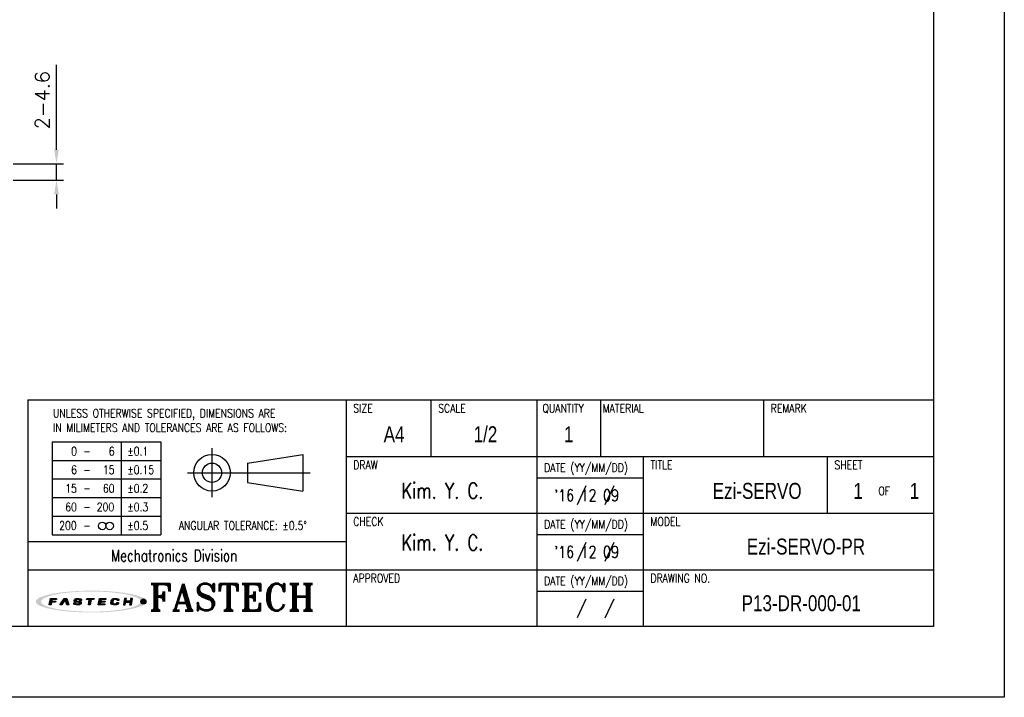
# Model space of a CAD drawing. Header units: millimetres. Extents: x 0 to 594, y 0 to 420.
# Tile 5 of 6: x 316 to 594, y 0 to 191. Entities that reach past the tile are written whole.
import ezdxf

# ---------------------------------------------------------------- set-up
doc = ezdxf.new("R2010")
doc.units = ezdxf.units.MM
doc.header["$PDSIZE"] = -1
for name, color, linetype in [('DIM', 3, 'Continuous'), ('LAYER_2', 1, 'Continuous'), ('LAYER_4', 3, 'Continuous'), ('SHEET', 1, 'Continuous')]:
    doc.layers.add(name, color=color, linetype=linetype)
doc.styles.add('SHB', font='romans.shx', dxfattribs={"width": 0.75, "bigfont": 'whgtxt.shx'})
doc.styles.add('SHEET1', font='ROMANS.SHX', dxfattribs={"width": 0.8, "height": 3})
doc.styles.add('SHEET2', font='txt', dxfattribs={"width": 0.8, "height": 3})
doc.styles.add('SHEET3', font='ROMANT.SHX', dxfattribs={"height": 3})
doc.styles.get("Standard").update_dxf_attribs({"font": 'txt.shx', "bigfont": 'whgtxt.shx'})
doc.dimstyles.new('ISO-25', dxfattribs={"dimtxt": 2.5, "dimasz": 2.5, "dimexe": 1.25, "dimexo": 0.625, "dimtad": 1, "dimtxsty": 'Standard', "dimcen": 2.5, "dimadec": 0, "dimazin": 0, "dimtfac": 1, "dimtmove": 0, "dimatfit": 3, "dimfxl": 0, "dimarcsym": 0})

# ---------------------------------------------------------------- blocks, each defined once
blk = doc.blocks.new('AI9-BLK2')
at = {"layer": 'LAYER_4'}
h = blk.add_hatch(color=12, dxfattribs=at)
edge = h.paths.add_edge_path()
edge.add_spline(control_points=[(66.5, 0), (66.5, -3.5), (61.3, -5.3), (58.7, -6.3), (52, -8.8), (44.8, -10), (37.7, -11), (17.3, -13.9), (-3.7, -14.1), (-24.3, -12.5), (-32.9, -11.8), (-41.6, -10.8), (-50, -8.9), (-54.9, -7.7), (-60.6, -6.4), (-64.7, -3.2), (-73, 3.4), (-52.4, 8.3), (-49.2, 9), (-40.6, 10.9), (-31.8, 11.9), (-23.1, 12.6), (-12.4, 13.4), (-1.5, 13.6), (9.2, 13.3), (19.1, 13), (29, 12.3), (38.8, 10.9), (45.7, 9.9), (52.7, 8.7), (59.3, 6.1), (61.8, 5.2), (66.5, 3.3), (66.5, 0), (66.6, -0.8), (73.6, -0.7), (73.6, 0), (73.5, 3.5), (68.7, 5.4), (66.1, 6.4), (59.6, 9), (52.6, 10.3), (45.8, 11.3), (24.9, 14.6), (3.4, 15.1), (-17.7, 14), (-27.4, 13.6), (-37.2, 12.7), (-46.8, 11.2), (-53.5, 10.1), (-60.4, 8.7), (-66.7, 6.1), (-69.1, 5.1), (-73.9, 3.1), (-73.6, -0.3), (-73.4, -3.7), (-68.1, -5.6), (-65.5, -6.6), (-58.9, -9.2), (-51.8, -10.4), (-44.8, -11.5), (-35, -13), (-25, -13.7), (-15.1, -14.2), (5.8, -15), (27.1, -14.4), (47.8, -11), (54.2, -9.9), (60.6, -8.6), (66.6, -6.1), (69.1, -5.1), (73.5, -3.2), (73.6, 0), (73.6, 0.8), (66.6, 0.9), (66.5, 0)], knot_values=[0, 0, 0, 0, 1, 1, 1, 2, 2, 2, 3, 3, 3, 4, 4, 4, 5, 5, 5, 6, 6, 6, 7, 7, 7, 8, 8, 8, 9, 9, 9, 10, 10, 10, 11, 11, 11, 12, 12, 12, 13, 13, 13, 14, 14, 14, 15, 15, 15, 16, 16, 16, 17, 17, 17, 18, 18, 18, 19, 19, 19, 20, 20, 20, 21, 21, 21, 22, 22, 22, 23, 23, 23, 24, 24, 24, 25, 25, 25, 25], degree=3, periodic=0)
blk = doc.blocks.new('AI9-BLK1')
at = {"layer": 'LAYER_4', "color": 7}
blk.add_blockref('AI9-BLK2', (0, 0), dxfattribs=at)
blk = doc.blocks.new('AI9-BLK3')
at = {"layer": 'LAYER_2'}
for points in [[(-55.6, -4.3), (-54.1, 4.2), (-45.8, 4.1), (-46, 2.8), (-51.9, 2.8), (-52.2, 0.7), (-46.8, 0.6), (-47, -0.8), (-52.4, -0.8), (-53.1, -4.3)], [(-41.4, -4.2), (-35.7, 4.2), (-32.1, 4.2), (-29.5, -4.1), (-32.2, -4.1), (-34.2, 2.7), (-38.7, -4.2)], [(-5.3, 4.2), (4.3, 4.1), (4.1, 2.7), (0.4, 2.7), (-0.8, -4.2), (-3.2, -4.2), (-2.1, 2.7), (-5.6, 2.7)], [(11.4, 4.2), (20, 4.1), (19.8, 2.8), (13.7, 2.8), (13.4, 0.8), (19, 0.7), (18.8, -0.6), (13.1, -0.6), (12.7, -2.7), (18.7, -2.8), (18.5, -4.2), (9.9, -4.2)], [(45, 4.2), (43.5, -4.1), (46, -4.2), (46.6, -0.6), (52.3, -0.7), (51.7, -4.2), (54.1, -4.2), (55.6, 4.2), (53.1, 4.2), (52.5, 0.8), (46.9, 0.8), (47.5, 4.2)]]:
    blk.add_hatch(color=12, dxfattribs=at).paths.add_polyline_path(points)
h = blk.add_hatch(color=12, dxfattribs=at)
edge = h.paths.add_edge_path()
edge.add_spline(control_points=[(-15.2, -1.5), (-15.2, -2.9), (-16.3, -2.9), (-17.5, -2.9), (-17.7, -2.9), (-18.2, -2.9), (-18.5, -2.9), (-20, -2.9), (-20.4, -2.7), (-20.4, -2.1), (-20.4, -1.9), (-20.4, -1.4), (-20.4, -1.4), (-20.4, -1.4), (-22.9, -1.4), (-22.9, -1.4), (-22.9, -1.4), (-22.9, -2.3), (-22.9, -2.5), (-22.9, -3.9), (-21.3, -4.3), (-19.8, -4.3), (-19.5, -4.3), (-17.1, -4.3), (-16.9, -4.3), (-14.1, -4.3), (-12.8, -3.1), (-12.8, -1.8), (-12.8, -1.7), (-12.8, -1.1), (-12.8, -1), (-12.8, 0.2), (-14.1, 0.7), (-16.1, 0.7), (-16.3, 0.7), (-17.5, 0.7), (-17.7, 0.7), (-19.1, 0.7), (-19.7, 0.9), (-19.6, 1.9), (-19.5, 2.9), (-18.4, 2.9), (-17.8, 2.9), (-17.6, 2.9), (-16.5, 2.9), (-16.2, 2.9), (-15, 2.9), (-14.8, 2.6), (-14.8, 2.3), (-14.8, 2.1), (-14.9, 1.7), (-14.9, 1.7), (-14.9, 1.7), (-12.3, 1.6), (-12.3, 1.6), (-12.3, 1.6), (-12.3, 2.6), (-12.3, 2.8), (-12.3, 3.9), (-14.1, 4.3), (-15.7, 4.3), (-16.8, 4.3), (-17.9, 4.3), (-18.2, 4.3), (-20.4, 4.3), (-22, 3.6), (-22.1, 2), (-22.1, 1.8), (-22.1, 1.3), (-22.1, 1.1), (-22.2, -0.1), (-20.7, -0.6), (-19.2, -0.6), (-19, -0.6), (-17.3, -0.7), (-17.1, -0.7), (-15.5, -0.7), (-15.2, -1.1), (-15.2, -1.5)], knot_values=[0, 0, 0, 0, 1, 1, 1, 2, 2, 2, 3, 3, 3, 4, 4, 4, 5, 5, 5, 6, 6, 6, 7, 7, 7, 8, 8, 8, 9, 9, 9, 10, 10, 10, 11, 11, 11, 12, 12, 12, 13, 13, 13, 14, 14, 14, 15, 15, 15, 16, 16, 16, 17, 17, 17, 18, 18, 18, 19, 19, 19, 20, 20, 20, 21, 21, 21, 22, 22, 22, 23, 23, 23, 24, 24, 24, 25, 25, 25, 26, 26, 26, 26], degree=3, periodic=0)
h = blk.add_hatch(color=12, dxfattribs=at)
edge = h.paths.add_edge_path()
edge.add_spline(control_points=[(35, 1.4), (35, 1.4), (37.4, 1.4), (37.4, 1.4), (37.4, 1.4), (37.5, 2), (37.5, 2.4), (37.5, 3.1), (37.3, 4.2), (34.5, 4.2), (34.2, 4.2), (32.2, 4.2), (31.6, 4.2), (28.5, 4.3), (27.4, 2.7), (27.2, 1.5), (27.1, 1), (26.8, -0.6), (26.7, -1.2), (26.5, -2.6), (26.6, -4.3), (30.1, -4.3), (30.5, -4.3), (31.7, -4.3), (32.2, -4.3), (34.9, -4.3), (36.6, -4), (36.9, -2.3), (36.9, -1.9), (37, -1.1), (37, -1.1), (37, -1.1), (34.6, -1.1), (34.6, -1.1), (34.6, -1.1), (34.6, -1.6), (34.6, -1.7), (34.4, -2.5), (33.8, -2.8), (32.5, -2.8), (32.2, -2.8), (31.2, -2.8), (30.8, -2.8), (29.4, -2.8), (29.1, -2.3), (29.2, -1.4), (29.2, -1), (29.5, 0.7), (29.5, 1.1), (29.8, 2.5), (30.7, 2.8), (31.7, 2.8), (32.2, 2.8), (33.4, 2.8), (33.7, 2.8), (34.7, 2.8), (35.1, 2.5), (35.1, 1.9), (35, 1.7), (35, 1.4), (35, 1.4)], knot_values=[0, 0, 0, 0, 1, 1, 1, 2, 2, 2, 3, 3, 3, 4, 4, 4, 5, 5, 5, 6, 6, 6, 7, 7, 7, 8, 8, 8, 9, 9, 9, 10, 10, 10, 11, 11, 11, 12, 12, 12, 13, 13, 13, 14, 14, 14, 15, 15, 15, 16, 16, 16, 17, 17, 17, 18, 18, 18, 19, 19, 19, 20, 20, 20, 20], degree=3, periodic=0)
at = {"layer": 'LAYER_2', "color": 12}
for points in [[(-55.6, -4.3), (-54.1, 4.2), (-45.8, 4.1), (-46, 2.8), (-51.9, 2.8), (-52.2, 0.7), (-46.8, 0.6), (-47, -0.8), (-52.4, -0.8), (-53.1, -4.3)], [(-41.4, -4.2), (-35.7, 4.2), (-32.1, 4.2), (-29.5, -4.1), (-32.2, -4.1), (-34.2, 2.7), (-38.7, -4.2)], [(-5.3, 4.2), (4.3, 4.1), (4.1, 2.7), (0.4, 2.7), (-0.8, -4.2), (-3.2, -4.2), (-2.1, 2.7), (-5.6, 2.7)], [(11.4, 4.2), (20, 4.1), (19.8, 2.8), (13.7, 2.8), (13.4, 0.8), (19, 0.7), (18.8, -0.6), (13.1, -0.6), (12.7, -2.7), (18.7, -2.8), (18.5, -4.2), (9.9, -4.2)], [(45, 4.2), (43.5, -4.1), (46, -4.2), (46.6, -0.6), (52.3, -0.7), (51.7, -4.2), (54.1, -4.2), (55.6, 4.2), (53.1, 4.2), (52.5, 0.8), (46.9, 0.8), (47.5, 4.2)]]:
    blk.add_lwpolyline(points, close=True, dxfattribs=at)
for points, knots in [([(-15.2, -1.5), (-15.2, -2.9), (-16.3, -2.9), (-17.5, -2.9), (-17.7, -2.9), (-18.2, -2.9), (-18.5, -2.9), (-20, -2.9), (-20.4, -2.7), (-20.4, -2.1), (-20.4, -1.9), (-20.4, -1.4), (-20.4, -1.4), (-20.4, -1.4), (-22.9, -1.4), (-22.9, -1.4), (-22.9, -1.4), (-22.9, -2.3), (-22.9, -2.5), (-22.9, -3.9), (-21.3, -4.3), (-19.8, -4.3), (-19.5, -4.3), (-17.1, -4.3), (-16.9, -4.3), (-14.1, -4.3), (-12.8, -3.1), (-12.8, -1.8), (-12.8, -1.7), (-12.8, -1.1), (-12.8, -1), (-12.8, 0.2), (-14.1, 0.7), (-16.1, 0.7), (-16.3, 0.7), (-17.5, 0.7), (-17.7, 0.7), (-19.1, 0.7), (-19.7, 0.9), (-19.6, 1.9), (-19.5, 2.9), (-18.4, 2.9), (-17.8, 2.9), (-17.6, 2.9), (-16.5, 2.9), (-16.2, 2.9), (-15, 2.9), (-14.8, 2.6), (-14.8, 2.3), (-14.8, 2.1), (-14.9, 1.7), (-14.9, 1.7), (-14.9, 1.7), (-12.3, 1.6), (-12.3, 1.6), (-12.3, 1.6), (-12.3, 2.6), (-12.3, 2.8), (-12.3, 3.9), (-14.1, 4.3), (-15.7, 4.3), (-16.8, 4.3), (-17.9, 4.3), (-18.2, 4.3), (-20.4, 4.3), (-22, 3.6), (-22.1, 2), (-22.1, 1.8), (-22.1, 1.3), (-22.1, 1.1), (-22.2, -0.1), (-20.7, -0.6), (-19.2, -0.6), (-19, -0.6), (-17.3, -0.7), (-17.1, -0.7), (-15.5, -0.7), (-15.2, -1.1), (-15.2, -1.5)], [0, 0, 0, 0, 1, 1, 1, 2, 2, 2, 3, 3, 3, 4, 4, 4, 5, 5, 5, 6, 6, 6, 7, 7, 7, 8, 8, 8, 9, 9, 9, 10, 10, 10, 11, 11, 11, 12, 12, 12, 13, 13, 13, 14, 14, 14, 15, 15, 15, 16, 16, 16, 17, 17, 17, 18, 18, 18, 19, 19, 19, 20, 20, 20, 21, 21, 21, 22, 22, 22, 23, 23, 23, 24, 24, 24, 25, 25, 25, 26, 26, 26, 26]), ([(35, 1.4), (35, 1.4), (37.4, 1.4), (37.4, 1.4), (37.4, 1.4), (37.5, 2), (37.5, 2.4), (37.5, 3.1), (37.3, 4.2), (34.5, 4.2), (34.2, 4.2), (32.2, 4.2), (31.6, 4.2), (28.5, 4.3), (27.4, 2.7), (27.2, 1.5), (27.1, 1), (26.8, -0.6), (26.7, -1.2), (26.5, -2.6), (26.6, -4.3), (30.1, -4.3), (30.5, -4.3), (31.7, -4.3), (32.2, -4.3), (34.9, -4.3), (36.6, -4), (36.9, -2.3), (36.9, -1.9), (37, -1.1), (37, -1.1), (37, -1.1), (34.6, -1.1), (34.6, -1.1), (34.6, -1.1), (34.6, -1.6), (34.6, -1.7), (34.4, -2.5), (33.8, -2.8), (32.5, -2.8), (32.2, -2.8), (31.2, -2.8), (30.8, -2.8), (29.4, -2.8), (29.1, -2.3), (29.2, -1.4), (29.2, -1), (29.5, 0.7), (29.5, 1.1), (29.8, 2.5), (30.7, 2.8), (31.7, 2.8), (32.2, 2.8), (33.4, 2.8), (33.7, 2.8), (34.7, 2.8), (35.1, 2.5), (35.1, 1.9), (35, 1.7), (35, 1.4), (35, 1.4)], [0, 0, 0, 0, 1, 1, 1, 2, 2, 2, 3, 3, 3, 4, 4, 4, 5, 5, 5, 6, 6, 6, 7, 7, 7, 8, 8, 8, 9, 9, 9, 10, 10, 10, 11, 11, 11, 12, 12, 12, 13, 13, 13, 14, 14, 14, 15, 15, 15, 16, 16, 16, 17, 17, 17, 18, 18, 18, 19, 19, 19, 20, 20, 20, 20])]:
    blk.add_open_spline(points, degree=3, knots=knots, dxfattribs=at)
blk = doc.blocks.new('*D16')
at = {"color": 8, "lineweight": -2}
for p, q in [((326.09, 154.7), (326.09, 178.7)), ((313.88, 150.7), (328.09, 150.7)), ((326.09, 146.1), (326.09, 150.7)), ((313.88, 146.1), (328.09, 146.1)), ((326.09, 142.1), (326.09, 138.1))]:
    blk.add_line(p, q, dxfattribs=at)
at = {"color": 8}
for points in [[(325.42, 154.7), (326.75, 154.7), (326.09, 150.7)], [(325.42, 142.1), (326.75, 142.1), (326.09, 146.1)]]:
    blk.add_solid(points, dxfattribs=at)
at = {"layer": 'Defpoints', "color": 0}
for p in [(311.88, 150.7), (326.09, 150.7), (311.88, 146.1)]:
    blk.add_point(p, dxfattribs=at)
at = {"color": 3, "insert": (322.09, 168.7), "char_height": 4, "attachment_point": 5, "rotation": 90}
blk.add_mtext('\\A1;2-4.6', dxfattribs=at)

msp = doc.modelspace()

# ---------------------------------------------------------------- hatches: boundary and pattern name
h = msp.add_hatch(color=1)
edge = h.paths.add_edge_path()
edge.add_arc((350.6547, 27.0526), 0.7263, 0, 360)

# ---------------------------------------------------------------- linework, layer by layer
at = {"color": 6}
msp.add_lwpolyline([(0, 420), (594, 420), (594, 0), (0, 0)], close=True, dxfattribs=at)
at = {"color": 4}
msp.add_lwpolyline([(20, 400), (574, 400), (574, 20), (20, 20)], close=True, dxfattribs=at)
at = {"color": 1}
msp.add_circle((350.6547, 27.0526), 0.7263, dxfattribs=at)
at = {"layer": 'SHEET', "color": 7}
for p, q in [((318, 84), (574, 84)), ((318, 84), (318, 20)), ((408, 84), (408, 20)), ((318, 44), (408, 44))]:
    msp.add_line(p, q, dxfattribs=at)
at = {"layer": 'SHEET'}
for p, q in [((432, 68), (432, 84)), ((462, 20), (462, 84)), ((480, 68), (480, 84)), ((526, 68), (526, 84)), ((324.8513, 72.1785), (324.8513, 45.9285)), ((324.8513, 72.1785), (355.6013, 72.1785)), ((344.3513, 72.1785), (344.3513, 45.9285)), ((355.6013, 72.1785), (355.6013, 45.9285)), ((370.054, 56.5333), (370.054, 70.3599)), ((324.8513, 66.9285), (355.6013, 66.9285)), ((380.0536, 66.1625), (395.732, 68.6316)), ((395.732, 68.6316), (395.732, 58.2616)), ((408, 68), (574, 68)), ((492, 20), (492, 68)), ((544, 52), (544, 68)), ((380.0536, 66.1625), (380.0536, 60.7306)), ((324.8513, 61.6785), (355.6013, 61.6785)), ((363.1407, 63.4466), (397.8307, 63.4466)), ((462, 62), (492, 62)), ((380.0536, 60.7306), (395.732, 58.2616)), ((475.7601, 59.723), (473.2579, 54.4078)), ((483.5984, 59.7148), (481.0961, 54.3996)), ((324.8513, 56.4285), (355.6013, 56.4285)), ((324.8513, 51.1785), (355.6013, 51.1785)), ((408, 52), (574, 52)), ((324.8513, 45.9285), (355.6013, 45.9285)), ((462, 46), (492, 46)), ((475.7601, 43.723), (473.2579, 38.4078)), ((483.5984, 43.7148), (481.0961, 38.3996)), ((318, 36), (574, 36)), ((462, 30), (492, 30)), ((475.7601, 27.723), (473.2579, 22.4078)), ((483.5984, 27.7148), (481.0961, 22.3996))]:
    msp.add_line(p, q, dxfattribs=at)
for centre, radius in [((370.054, 63.4466), 5.185), ((370.054, 63.4466), 2.7159), ((339.0284, 48.4082), 1.05), ((341.1284, 48.4082), 1.05)]:
    msp.add_circle(centre, radius, dxfattribs=at)

# ---------------------------------------------------------------- block references
at = {"layer": 'LAYER_2', "color": 7, "lineweight": 5, "xscale": 0.2116800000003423, "yscale": 0.2116800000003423, "zscale": 0.2116800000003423}
msp.add_blockref('AI9-BLK3', (335.8075, 27.0236), dxfattribs=at)
at = {"layer": 'LAYER_4', "color": 7, "lineweight": 5, "xscale": 0.2116800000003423, "yscale": 0.2116800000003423, "zscale": 0.2116800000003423}
msp.add_blockref('AI9-BLK1', (335.8244, 27.0474), dxfattribs=at)

# ---------------------------------------------------------------- texts
at = {"layer": 'DIM', "color": 3, "style": 'SHB', "width": 0.75}
for p in [(423.6103, 56.1279), (423.6103, 41.4726)]:
    msp.add_text('Kim. Y. C.', height=4.5, dxfattribs=at).set_placement(p)
at = {"layer": 'SHEET'}
for s, height, style, width, p in [('UNLESS OTHERWISE SPECIFIED, DIMENSIONS ARE', 2.4, 'SHEET1', 0.8, (325.11, 79.0458)), ('SIZE', 2.4, 'SHEET1', 0.8, (409.9793, 80.4604)), ('SCALE', 2.4, 'SHEET1', 0.8, (433.9793, 80.4604)), ('QUANTITY', 2.4, 'SHEET1', 0.8, (463.4591, 80.4604)), ('MATERIAL', 2.4, 'SHEET1', 0.8, (480.4793, 80.4604)), ('REMARK', 2.4, 'SHEET1', 0.8, (527.9793, 80.4604)), ('IN MILIMETERS AND TOLERANCES ARE AS FOLLOWS:', 2.4, 'SHEET1', 0.8, (325.11, 74.9652)), ('0', 2.4, 'SHEET1', 0.8, (330.2365, 68.3224)), ('6', 2.4, 'SHEET1', 0.8, (340.8693, 68.3224)), ('%%p0.1', 2.4, 'SHEET1', 0.8, (346.1118, 68.3224)), ('-', 2.4, 'SHEET1', 0.8, (333.6542, 68.3224)), ('DRAW', 2.4, 'SHEET1', 0.8, (409.9793, 64.4604)), ('TITLE', 2.4, 'SHEET1', 0.8, (493.9793, 64.4604)), ('SHEET', 2.4, 'SHEET1', 0.8, (545.9793, 64.4604)), ('6', 2.4, 'SHEET1', 0.8, (330.2365, 63.0724)), ('-', 2.4, 'SHEET1', 0.8, (333.6542, 63.0724)), ('15', 2.4, 'SHEET1', 0.8, (339.2089, 63.0724)), ('%%p0.15', 2.4, 'SHEET1', 0.8, (346.1118, 63.0724)), ('DATE (YY/MM/DD)', 2.4, 'SHEET1', 0.8, (463.9277, 63.6818)), ('15', 2.4, 'SHEET1', 0.8, (328.562, 57.8224)), ('-', 2.4, 'SHEET1', 0.8, (333.6542, 57.8224)), ('60', 2.4, 'SHEET1', 0.8, (339.2089, 57.8224)), ('%%p0.2', 2.4, 'SHEET1', 0.8, (346.1118, 57.8224)), ('OF', 2.4, 'SHEET1', 0.8, (558.4154, 57.1091)), ('60', 2.4, 'SHEET1', 0.8, (328.562, 52.5724)), ('-', 2.4, 'SHEET1', 0.8, (333.6542, 52.5724)), ('200', 2.4, 'SHEET1', 0.8, (337.4764, 52.5724)), ('%%p0.3', 2.4, 'SHEET1', 0.8, (346.1118, 52.5724)), ('CHECK', 2.4, 'SHEET1', 0.8, (409.9793, 48.4604)), ('DATE (YY/MM/DD)', 2.4, 'SHEET1', 0.8, (463.9277, 47.6818)), ('MODEL', 2.4, 'SHEET1', 0.8, (493.9793, 48.4604)), ('200', 2.4, 'SHEET1', 0.8, (326.8619, 47.3224)), ('-', 2.4, 'SHEET1', 0.8, (333.6542, 47.3224)), ('%%p0.5', 2.4, 'SHEET1', 0.8, (346.1118, 47.3224)), ('ANGULAR TOLERANCE: %%p0.5%%D', 2.4, 'SHEET1', 0.8, (360.659, 47.3224)), ('Mechatronics Division', 3.3, 'SHEET3', 0.75, (341.5385, 38.3956)), ('APPROVED', 2.4, 'SHEET1', 0.8, (409.9793, 32.4604)), ('DATE (YY/MM/DD)', 2.4, 'SHEET1', 0.8, (463.9277, 31.6818)), ('DRAWING NO.', 2.4, 'SHEET1', 0.8, (493.9793, 32.4604))]:
    msp.add_text(s, height=height, dxfattribs=dict(at, style=style, width=width)).set_placement(p)
at = {"layer": 'SHEET', "color": 7, "style": 'SHEET2', "width": 0.8}
for s, p in [('A4', (418.5726, 72.0681)), ('1/2', (443.9918, 72.0681)), ('1', (469.5531, 72.0681)), ('Ezi-SERVO', (511.5676, 56.0681)), ('1', (551.3623, 56.0681)), ('1', (567.2783, 56.0681)), ('Ezi-SERVO-PR', (521.2103, 40.3335)), ('P13-DR-000-01', (519.7587, 24.3335))]:
    msp.add_text(s, height=4.5, dxfattribs=at).set_placement(p)
at = {"layer": 'SHEET', "color": 3, "style": 'SHEET1', "width": 0.8}
for p in [(466.7638, 55.4207), (466.7638, 39.4207)]:
    msp.add_text("'16 12 09", height=3.3, dxfattribs=at).set_placement(p)
at = {"layer": 'SHEET', "color": 7, "style": 'SHEET3'}
msp.add_text('FASTECH', height=7.5, dxfattribs=at).set_placement((352.21, 24.5201))

# ---------------------------------------------------------------- dimensions: what is measured, and where the dimension line sits
dim = msp.add_linear_dim(base=(326.0859, 150.6982), p1=(311.885, 146.0982), p2=(311.885, 150.6982), angle=90, text='2-<>', dimstyle='ISO-25', override={"dimscale": 2, "dimtxt": 2, "dimasz": 2, "dimexe": 1, "dimexo": 1, "dimgap": 1, "dimdec": 3, "dimzin": 9, "dimdsep": 46, "dimcen": 0, "dimclrd": 8, "dimclre": 8, "dimclrt": 3, "dimadec": 3, "dimazin": 2, "dimtdec": 3, "dimfxl": 0.6, "dimtolj": 1, "dimtzin": 1, "dimarcsym": 1})
dim.commit()
dim.dimension.update_dxf_attribs({"geometry": '*D16', "text_midpoint": (322.0859, 168.6982)})

doc.saveas('drawing.dxf')
